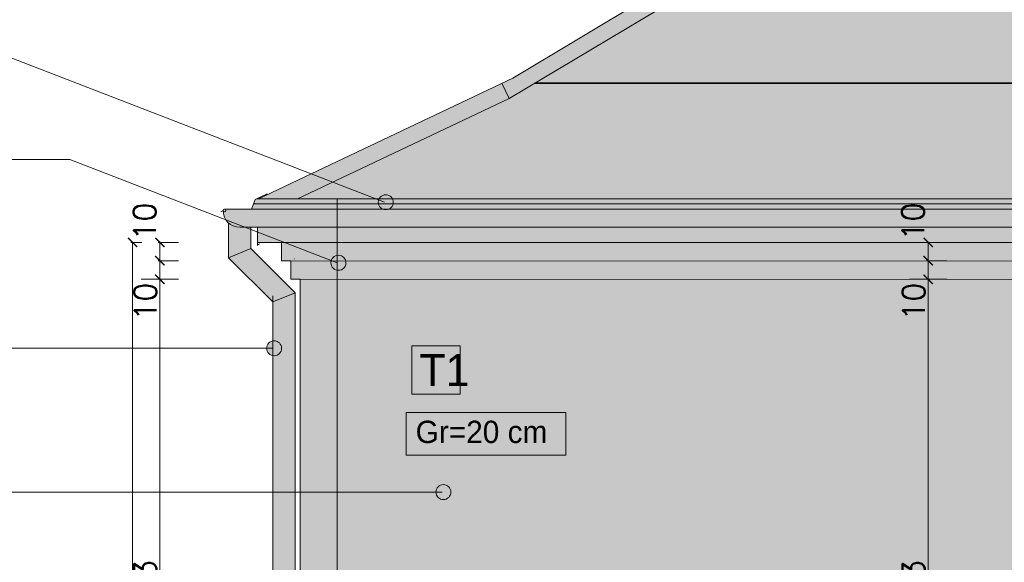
# Model space of a CAD drawing. Header units: millimetres. Extents: x -587 to 358276, y -26688 to 221215.
# Tile 5 of 256: x 128 to 658, y 7969 to 8261. Entities that reach past the tile are written whole.
import ezdxf
from ezdxf.lldxf.tags import DXFTag

# ---------------------------------------------------------------- set-up
doc = ezdxf.new("R2010")
doc.units = ezdxf.units.MM
doc.header["$MEASUREMENT"] = 0
for name, color, linetype, lineweight in [('A_linie widokowe', 5, 'Continuous', 18), ('l.przerywana', 104, 'ICAD_ISO03W100', 5), ('l.widokowa', 140, 'Continuous', 15), ('l.wypełnien', 253, 'Continuous', 5), ('wymiarowanie', 176, 'Continuous', 9)]:
    doc.layers.add(name, color=color, linetype=linetype, lineweight=lineweight)
doc.styles.add('styl2', font='simplex.shx')
tags = doc.linetypes.add('ICAD_ISO03W100', pattern=[30, 12, -18]).pattern_tags.tags
tags[6:7] = [DXFTag(74, 4), DXFTag(75, 0), DXFTag(340, '0'), DXFTag(46, 1.0), DXFTag(50, 0.0), DXFTag(44, 0.0), DXFTag(45, 0.0)]
tags[4:5] = [DXFTag(74, 4), DXFTag(75, 0), DXFTag(340, '0'), DXFTag(46, 1.0), DXFTag(50, 0.0), DXFTag(44, 0.0), DXFTag(45, 0.0)]
doc.dimstyles.new('Skala 1-50', dxfattribs={"dimtxt": 12, "dimasz": 5, "dimexe": 1, "dimexo": 1, "dimgap": 1.5, "dimtad": 1, "dimdec": 1, "dimrnd": 0.5, "dimtxsty": 'styl2', "dimblk": 'ARCHTICK', "dimcen": 5, "dimadec": 0, "dimazin": 0, "dimtfac": 1, "dimtdec": 1, "dimtmove": 1, "dimatfit": 3, "dimldrblk": 'ARCHTICK', "dimfxl": 5, "dimfxlon": 1, "dimlwd": -1, "dimlwe": -1, "dimarcsym": 0})

# ---------------------------------------------------------------- blocks, each defined once
blk = doc.blocks.new('_ArchTick')
at = {"color": 0, "linetype": 'ByBlock', "const_width": 0.15}
blk.add_lwpolyline([(-0.5, -0.5), (0.5, 0.5)], dxfattribs=at)
blk = doc.blocks.new('*D4712')
at = {"layer": 'Defpoints', "color": 0}
for p in [(203.78, 8131.73), (237.29, 8131.73), (242.29, 8121.73)]:
    blk.add_point(p, dxfattribs=at)
at = {"layer": 'wymiarowanie', "color": 0}
for p, q in [((213.78, 8131.73), (202.78, 8131.73)), ((203.78, 8121.73), (203.78, 8131.73)), ((213.78, 8121.73), (202.78, 8121.73))]:
    blk.add_line(p, q, dxfattribs=at)
at = {"layer": 'wymiarowanie', "color": 0, "xscale": 5, "yscale": 5, "zscale": 5}
for p, rotation in [((203.78, 8131.73), 90), ((203.78, 8121.73), 270)]:
    blk.add_blockref('_ArchTick', p, dxfattribs=dict(at, rotation=rotation))
at = {"layer": 'wymiarowanie', "color": 0, "insert": (195.98, 8109.71), "char_height": 12, "attachment_point": 5, "rotation": 90, "style": 'styl2'}
blk.add_mtext('10', dxfattribs=at)
blk = doc.blocks.new('*D4713')
at = {"layer": 'Defpoints', "color": 0}
for p in [(203.78, 8141.57), (237.29, 8141.57), (237.29, 8131.73)]:
    blk.add_point(p, dxfattribs=at)
at = {"layer": 'wymiarowanie', "color": 0}
for p, q in [((213.78, 8141.57), (202.78, 8141.57)), ((203.78, 8131.73), (203.78, 8141.57)), ((213.78, 8131.73), (202.78, 8131.73))]:
    blk.add_line(p, q, dxfattribs=at)
at = {"layer": 'wymiarowanie', "color": 0, "xscale": 5, "yscale": 5, "zscale": 5}
for p, rotation in [((203.78, 8141.57), 90), ((203.78, 8131.73), 270)]:
    blk.add_blockref('_ArchTick', p, dxfattribs=dict(at, rotation=rotation))
at = {"layer": 'wymiarowanie', "color": 0, "insert": (195.59, 8152.79), "char_height": 12, "attachment_point": 5, "rotation": 90, "style": 'styl2'}
blk.add_mtext('10', dxfattribs=at)
blk = doc.blocks.new('*D4721')
at = {"layer": 'Defpoints', "color": 0}
for p in [(165.27, 8121.73), (203.78, 8121.73), (193.78, 7788.72)]:
    blk.add_point(p, dxfattribs=at)
at = {"layer": 'wymiarowanie', "color": 0}
for p, q in [((193.78, 8121.73), (204.78, 8121.73)), ((203.78, 7788.72), (203.78, 8121.73)), ((194.78, 7788.72), (204.78, 7788.72))]:
    blk.add_line(p, q, dxfattribs=at)
at = {"layer": 'wymiarowanie', "color": 0, "xscale": 5, "yscale": 5, "zscale": 5}
for p, rotation in [((203.78, 8121.73), 90.00000000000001), ((203.78, 7788.72), 270)]:
    blk.add_blockref('_ArchTick', p, dxfattribs=dict(at, rotation=rotation))
at = {"layer": 'wymiarowanie', "color": 0, "insert": (195.98, 7955.23), "char_height": 12, "attachment_point": 5, "rotation": 90, "style": 'styl2'}
blk.add_mtext('333', dxfattribs=at)
blk = doc.blocks.new('*D4722')
at = {"layer": 'Defpoints', "color": 0}
for p in [(213.78, 8141.57), (189.09, 7720.73), (213.78, 7720.73)]:
    blk.add_point(p, dxfattribs=at)
at = {"layer": 'wymiarowanie', "color": 0}
for p, q in [((194.09, 8141.57), (188.09, 8141.57)), ((189.09, 8141.57), (189.09, 7720.73)), ((194.09, 7720.73), (188.09, 7720.73))]:
    blk.add_line(p, q, dxfattribs=at)
at = {"layer": 'wymiarowanie', "color": 0, "xscale": 5, "yscale": 5, "zscale": 5}
for p, rotation in [((189.09, 8141.57), 90), ((189.09, 7720.73), 270)]:
    blk.add_blockref('_ArchTick', p, dxfattribs=dict(at, rotation=rotation))
at = {"layer": 'wymiarowanie', "color": 0, "insert": (181.44, 7931.15), "char_height": 12, "attachment_point": 5, "rotation": 90, "style": 'styl2'}
blk.add_mtext('421', dxfattribs=at)
blk = doc.blocks.new('*D4725')
at = {"layer": 'Defpoints', "color": 0}
for p in [(617.22, 8131.73), (650.73, 8131.73), (655.73, 8121.73)]:
    blk.add_point(p, dxfattribs=at)
at = {"layer": 'wymiarowanie', "color": 0}
for p, q in [((627.22, 8131.73), (616.22, 8131.73)), ((617.22, 8121.73), (617.22, 8131.73)), ((627.22, 8121.73), (616.22, 8121.73))]:
    blk.add_line(p, q, dxfattribs=at)
at = {"layer": 'wymiarowanie', "color": 0, "xscale": 5, "yscale": 5, "zscale": 5}
for p, rotation in [((617.22, 8131.73), 90), ((617.22, 8121.73), 270)]:
    blk.add_blockref('_ArchTick', p, dxfattribs=dict(at, rotation=rotation))
at = {"layer": 'wymiarowanie', "color": 0, "insert": (609.42, 8109.71), "char_height": 12, "attachment_point": 5, "rotation": 90, "style": 'styl2'}
blk.add_mtext('10', dxfattribs=at)
blk = doc.blocks.new('*D4726')
at = {"layer": 'Defpoints', "color": 0}
for p in [(617.22, 8141.57), (650.73, 8141.57), (650.73, 8131.73)]:
    blk.add_point(p, dxfattribs=at)
at = {"layer": 'wymiarowanie', "color": 0}
for p, q in [((627.22, 8141.57), (616.22, 8141.57)), ((617.22, 8131.73), (617.22, 8141.57)), ((627.22, 8131.73), (616.22, 8131.73))]:
    blk.add_line(p, q, dxfattribs=at)
at = {"layer": 'wymiarowanie', "color": 0, "xscale": 5, "yscale": 5, "zscale": 5}
for p, rotation in [((617.22, 8141.57), 90), ((617.22, 8131.73), 270)]:
    blk.add_blockref('_ArchTick', p, dxfattribs=dict(at, rotation=rotation))
at = {"layer": 'wymiarowanie', "color": 0, "insert": (609.03, 8152.79), "char_height": 12, "attachment_point": 5, "rotation": 90, "style": 'styl2'}
blk.add_mtext('10', dxfattribs=at)
blk = doc.blocks.new('*D4727')
at = {"layer": 'Defpoints', "color": 0}
for p in [(578.71, 8121.73), (617.22, 8121.73), (607.22, 7788.72)]:
    blk.add_point(p, dxfattribs=at)
at = {"layer": 'wymiarowanie', "color": 0}
for p, q in [((607.22, 8121.73), (618.22, 8121.73)), ((617.22, 7788.72), (617.22, 8121.73)), ((608.22, 7788.72), (618.22, 7788.72))]:
    blk.add_line(p, q, dxfattribs=at)
at = {"layer": 'wymiarowanie', "color": 0, "xscale": 5, "yscale": 5, "zscale": 5}
for p, rotation in [((617.22, 8121.73), 90), ((617.22, 7788.72), 270)]:
    blk.add_blockref('_ArchTick', p, dxfattribs=dict(at, rotation=rotation))
at = {"layer": 'wymiarowanie', "color": 0, "insert": (609.42, 7955.23), "char_height": 12, "attachment_point": 5, "rotation": 90, "style": 'styl2'}
blk.add_mtext('333', dxfattribs=at)

msp = doc.modelspace()

# ---------------------------------------------------------------- hatches: boundary and pattern name
at = {"layer": 'l.wypełnien'}
msp.add_hatch(color=252, dxfattribs=at).paths.add_polyline_path([(787.48, 8159.49), (787.61, 8157.85, 0.368006), (795.86, 8149.6), (805.35, 8149.6), (805.35, 8141.96), (818.35, 8141.57), (818.35, 8131.57), (823.35, 8131.57), (823.35, 8121.57), (274.24, 8121.73), (274.25, 8131.73), (269.24, 8131.73), (269.24, 8141.57), (256.25, 8141.57), (256.25, 8149.75), (246.76, 8149.75, -0.439902), (238, 8159.3), (253.16, 8159.49), (254.99, 8164.69), (255.9, 8165.11), (256.87, 8165.11), (393.67, 8229.95), (681.79, 8402.67), (1231.15, 8402.67), (937.26, 8227.23), (803.89, 8163.97), (802.26, 8159.34)])
h = msp.add_hatch(dxfattribs=at)
h.set_pattern_fill('SPANTILE', scale=17, angle=180, style=0)
h.set_pattern_definition([(265.0303, (3175.6502, -2266.1196), (16.99985222, 204.000017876), [15.699024, -376.776457]), (7e-15, (3174.29, -2281.76), (17, -17), [1.36, -15.64]), (180, (3191.29, -2283.12), (-17, 17), [4.76, -12.24]), (90, (3186.53, -2283.12), (17, 17), [1.7, -15.3]), (270, (3175.65, -2281.42), (-17, -17), [1.7, -15.3]), (180, (3175.65, -2283.12), (-17, 17), [1.36, -15.64]), (180, (3191.29, -2281.76), (-17, 17), [3.4, -13.6]), (94.9697, (3187.8902, -2281.7596), (-16.99985222, 204.000017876), [15.699024, -376.776457]), (127.3039, (3187.89024, -2280.9096), (220.999760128, -289.00018261), [4.488136, -444.32475]), (161.5651, (3185.17, -2277.3396), (-34.0000074, 16.9999729), [4.300694, -49.458015]), (198.4349, (3181.09, -2275.9796), (34.0000074, 16.9999729), [4.300694, -49.458015]), (232.6961, (3177.01024, -2277.3396), (-220.999760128, -289.00018261), [4.488136, -444.32475]), (159.7751, (3184.3202, -2278.5296), (186.999953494, -68.000141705), [3.442245, -340.781524]), (200.2249, (3181.0902, -2277.3396), (-186.999953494, -68.000141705), [3.442245, -340.781524]), (232.5946, (3177.8602, -2278.5296), (-170.000169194, -220.999871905), [3.638153, -360.177725]), (127.4054, (3186.5302, -2281.4196), (170.000169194, -220.999871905), [3.638153, -360.177725])])
h.paths.add_polyline_path([(943.14, 8230.02), (937.26, 8227.23), (405.32, 8227.23), (684.28, 8393.67), (1216.13, 8393.67)])
h.paths.add_polyline_path([(803.89, 8163.97), (804.09, 8164.54), (805.33, 8165.11), (277.88, 8165.11), (391.69, 8219.1), (405.32, 8227.23), (937.26, 8227.23)])
h = msp.add_hatch(color=252, dxfattribs=at)
h.paths.add_polyline_path([(264.52, 7791.53), (276.52, 7786.56), (276.52, 8032.54), (264.52, 8032.54)])
h.paths.add_polyline_path([(264.52, 8109.51), (276.52, 8114.48), (252.76, 8138.24), (240.76, 8133.27)])
h.paths.add_polyline_path([(276.52, 8032.54), (276.52, 8114.48), (264.52, 8109.51), (264.52, 8032.54)])
h.paths.add_polyline_path([(273.64, 7720.73), (261.64, 7720.73), (261.64, 7774.8), (273.64, 7774.8)])
h.paths.add_polyline_path([(240.76, 8133.27), (252.76, 8138.24), (252.76, 8149.7), (246.76, 8149.7, -0.184483), (240.76, 8151.99)])
h.paths.add_polyline_path([(273.64, 7774.8), (273.64, 7783.68), (261.64, 7788.65), (261.64, 7774.8)])
h.paths.add_polyline_path([(273.64, 7783.68), (276.52, 7786.56), (264.52, 7791.53), (261.64, 7788.65)])
h = msp.add_hatch(color=254, dxfattribs=at)
h.paths.add_polyline_path([(801.61, 8121.57), (791.61, 8131.57), (303.74, 8131.72, -0.547259), (299.25, 8126.61), (299.25, 8121.72)])
h.paths.add_polyline_path([(791.61, 8131.57), (789.86, 8133.32), (789.86, 8141.57), (299.25, 8141.57), (299.25, 8134.59, -0.377261), (303.74, 8131.72)])
h.paths.add_polyline_path([(299.25, 8141.57), (270.82, 8141.57), (296.01, 8131.82, -0.285463), (299.25, 8134.59)])
h.paths.add_polyline_path([(270.82, 8141.57), (269.24, 8141.57), (269.24, 8131.73), (274.24, 8131.73), (295.98, 8131.72, -0.006447), (296.01, 8131.82)])
h.paths.add_polyline_path([(299.25, 8121.72), (299.25, 8126.61, -0.370312), (295.82, 8130.6, -0.070255), (295.98, 8131.72), (274.24, 8131.73), (274.24, 8121.73), (279.24, 8121.73)])
h.paths.add_polyline_path([(801.86, 8138.29), (801.86, 8141.57), (805.35, 8141.57), (818.35, 8141.57), (818.35, 8131.57), (808.58, 8131.57)])
h.paths.add_polyline_path([(818.58, 8121.57), (808.58, 8131.57), (818.35, 8131.57), (823.35, 8131.57), (823.35, 8121.57)])
at = {"layer": 'l.wypełnien', "true_color": 0xfffff5}
h = msp.add_hatch(color=7, dxfattribs=at)
h.paths.add_polyline_path([(813.63, 7792.03), (813.63, 8109.56), (801.61, 8121.57), (299.25, 8121.72), (299.25, 7792.03)])
h.paths.add_polyline_path([(299.25, 7792.03), (299.25, 8121.72), (279.24, 8121.73), (279.15, 7792.03)])
at = {"layer": 'wymiarowanie', "ltscale": 0.3}
for points in [[(329.39, 8163.17, 1), (321.31, 8163.17, 1)], [(303.9, 8130.6, 1), (295.82, 8130.6, 1)], [(269.27, 8084.6, 1), (261.19, 8084.6, 1)], [(360.36, 8007.21, 1), (352.29, 8007.21, 1)]]:
    msp.add_hatch(color=256, dxfattribs=at).paths.add_polyline_path(points)

# ---------------------------------------------------------------- linework, layer by layer
at = {"layer": 'A_linie widokowe', "color": 7, "linetype": 'Continuous', "lineweight": -2}
for points in [[(937.26, 8227.23), (405.32, 8227.23)], [(405.32, 8227.23), (931.81, 8227.23), (931.81, 8227.23)]]:
    msp.add_lwpolyline(points, dxfattribs=at)
at = {"layer": 'l.przerywana', "color": 7, "ltscale": 0.3}
msp.add_line((299.25, 8165.11), (299.25, 7735.72), dxfattribs=at)
at = {"layer": 'l.widokowa', "color": 7, "ltscale": 0.3}
msp.add_line((256.87, 8165.11), (394, 8230.15), dxfattribs=at)
at = {"layer": 'l.widokowa', "color": 7}
for p, q in [((391.69, 8219.1), (387.83, 8227.23)), ((237.76, 8158.75), (236.56, 8158.06)), ((240.76, 8152.04), (240.76, 8133.32)), ((255.76, 8149.75), (246.76, 8149.75)), ((252.76, 8149.75), (252.76, 8138.29)), ((252.76, 8138.29), (240.76, 8133.32)), ((252.76, 8138.29), (276.52, 8114.53)), ((256.25, 8140.03), (257.35, 8140.86)), ((240.76, 8133.32), (264.52, 8109.56)), ((269.24, 8131.73), (274.24, 8131.73)), ((279.24, 8121.73), (279.17, 7845.73)), ((276.52, 8114.53), (264.52, 8109.56)), ((264.52, 8112.86), (264.52, 7839.46)), ((276.52, 8114.53), (276.52, 7844.6)), ((264.52, 8109.56), (264.52, 7839.46))]:
    msp.add_line(p, q, dxfattribs=at)
at = {"layer": 'l.widokowa', "color": 7, "ltscale": 0.3}
msp.add_lwpolyline([(393.67, 8229.95), (681.79, 8402.67)], dxfattribs=at)
at = {"layer": 'l.widokowa', "color": 7}
for points in [[(391.69, 8219.1), (684.28, 8393.67)], [(277.88, 8165.11), (391.69, 8219.1), (391.69, 8219.1)], [(261.52, 8167.73), (254.99, 8164.69), (253.16, 8159.49)], [(255.9, 8165.11), (805.33, 8165.11), (805.33, 8165.11)], [(238.64, 8159.49), (787.48, 8159.49), (787.48, 8159.49)], [(254.15, 8162.31), (803.51, 8162.31), (803.51, 8162.31)], [(255.58, 8149.75), (789.86, 8149.75)], [(256.25, 8149.75), (256.25, 8139.9)], [(256.25, 8141.57), (789.86, 8141.57)], [(269.24, 8141.57), (269.24, 8131.73)], [(276.24, 8132.81), (276.08, 8132.81), (276.08, 8132.81)], [(274.24, 8131.73), (791.61, 8131.57)], [(274.24, 8131.73), (274.24, 8121.73)], [(274.24, 8121.73), (279.24, 8121.73), (279.24, 8121.73)], [(279.24, 8121.73), (801.61, 8121.57)]]:
    msp.add_lwpolyline(points, dxfattribs=at)
msp.add_circle((238.51, 8158.75), 0.75, dxfattribs=at)
msp.add_arc((246.76, 8158.75), 9, 180, 270, dxfattribs=at)
at = {"layer": 'wymiarowanie'}
for p, q in [((324.64, 8163.17), (100.77, 8249.85)), ((-471.7, 8186.29), (155.34, 8186.29)), ((299.15, 8130.6), (155.34, 8186.29)), ((-520.96, 8084.6), (264.52, 8084.6)), ((-520.96, 8007.21), (355.62, 8007.21))]:
    msp.add_line(p, q, dxfattribs=at)
msp.add_lwpolyline([(339.39, 8085.87), (365.31, 8085.87), (365.31, 8059.95), (339.39, 8059.95), (339.39, 8085.87)], dxfattribs=at)
msp.add_lwpolyline([(336.38, 8050.05), (422.23, 8050.05), (422.23, 8027.05), (336.38, 8027.05)], close=True, dxfattribs=at)
at = {"layer": 'wymiarowanie', "ltscale": 0.3}
for centre in [(325.35, 8163.17), (299.86, 8130.6), (265.23, 8084.6), (356.32, 8007.21)]:
    msp.add_circle(centre, 4.04, dxfattribs=at)

# ---------------------------------------------------------------- texts
at = {"layer": 'wymiarowanie', "attachment_point": 1}
for s, insert, char_height, width in [('{\\fCentury Gothic|b0|i0|c238|p34;T1}', (343.45, 8081.5), 17.28, 25.92), ('\\pxql;{\\fCentury Gothic|b0|i0|c238|p34;Gr=20 cm\\P\\pqr;\\H1.000001x; }', (341.4, 8045.62), 12, 621.5287)]:
    msp.add_mtext(s, dxfattribs=dict(at, insert=insert, char_height=char_height, width=width))

# ---------------------------------------------------------------- dimensions: what is measured, and where the dimension line sits
at = {"layer": 'wymiarowanie'}
for base, p1, p2, picture, middle in [((203.78, 8141.57), (237.29, 8131.73), (237.29, 8141.57), '*D4713', (203.4, 8152.79)), ((617.22, 8141.57), (650.73, 8131.73), (650.73, 8141.57), '*D4726', (616.84, 8152.79)), ((203.78, 8131.73), (242.29, 8121.73), (237.29, 8131.73), '*D4712', (203.78, 8109.71)), ((617.22, 8131.73), (655.73, 8121.73), (650.73, 8131.73), '*D4725', (617.22, 8109.71))]:
    dim = msp.add_linear_dim(base=base, p1=p1, p2=p2, angle=90, dimstyle='Skala 1-50', override={"dimtmove": 1, "dimfxl": 10}, dxfattribs=at)
    dim.commit()
    dim.dimension.update_dxf_attribs({"geometry": picture, "text_midpoint": middle, "dimtype": 160})
dim = msp.add_linear_dim(base=(189.09, 7720.73), p1=(213.78, 8141.57), p2=(213.78, 7720.73), angle=90, dimstyle='Skala 1-50', dxfattribs=at)
dim.commit()
dim.dimension.update_dxf_attribs({"geometry": '*D4722', "text_midpoint": (181.44, 7931.15)})
for base, p1, p2, picture, middle in [((203.78, 8121.73), (193.78, 7788.72), (165.27, 8121.73), '*D4721', (195.98, 7955.23)), ((617.22, 8121.73), (607.22, 7788.72), (578.71, 8121.73), '*D4727', (609.42, 7955.23))]:
    dim = msp.add_linear_dim(base=base, p1=p1, p2=p2, angle=90, dimstyle='Skala 1-50', override={"dimtmove": 1, "dimfxl": 10}, dxfattribs=at)
    dim.commit()
    dim.dimension.update_dxf_attribs({"geometry": picture, "text_midpoint": middle})

doc.saveas('drawing.dxf')
